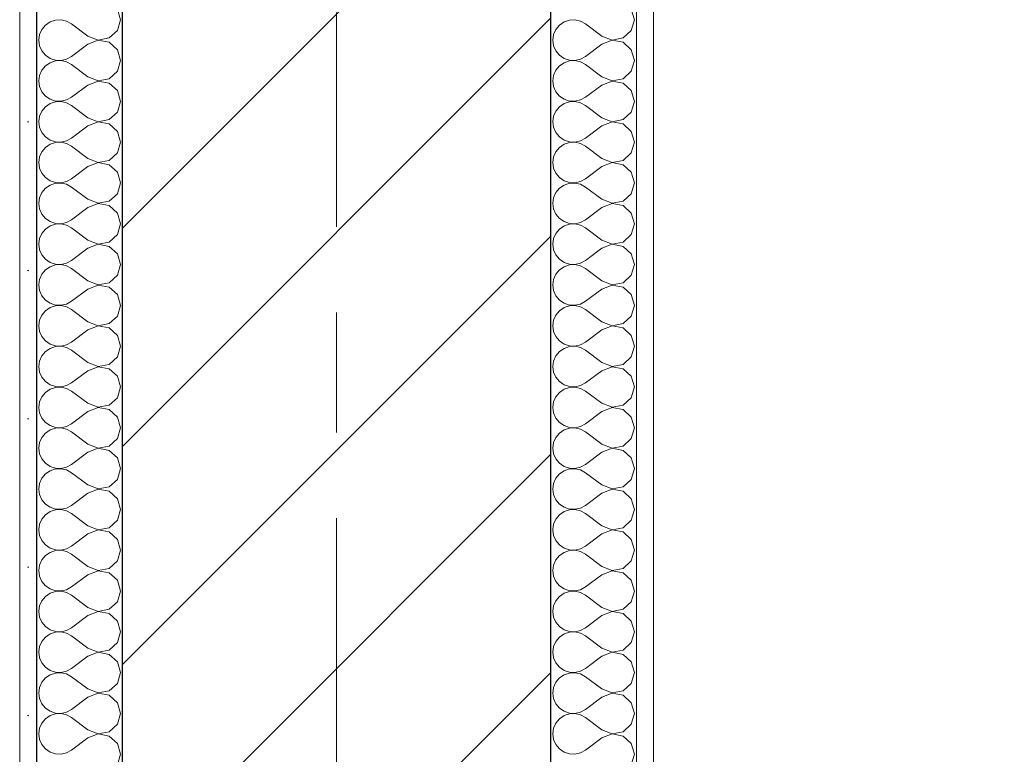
# Model space of a CAD drawing. Header units: millimetres. Extents: x -52968 to 399385, y -141133 to 110561.
# Tile 8 of 146: x 64920 to 65495, y -117845 to -117417. Entities that reach past the tile are written whole.
import ezdxf

# ---------------------------------------------------------------- set-up
doc = ezdxf.new("R2010")
doc.units = ezdxf.units.MM
doc.linetypes.add('SIM-Wegliniec-21.07.2025-Parter$0$Przerywana podwójnie', pattern=[295, 125, -50, 70, -50])
doc.linetypes.add('SIM-Wegliniec-21.07.2025-Parter$0$SIM-Wegliniec-11.03.2025-Parter$0$Przerywana podwójnie', pattern=[295, 125, -50, 70, -50])
doc.layers.add('_xref', color=250, linetype='Continuous')
for name, color, linetype, lineweight in [('SIM-Wegliniec-21.07.2025-Parter$0$Nowe_A-Balkony_Nr_pióra__89', 250, 'Continuous', 0), ('SIM-Wegliniec-21.07.2025-Parter$0$Nowe_A-Osi_Nr_pióra__20', 250, 'Continuous', 0), ('SIM-Wegliniec-21.07.2025-Parter$0$Nowe_A-Ściany-Wewnętrzne', 250, 'Continuous', 0), ('SIM-Wegliniec-21.07.2025-Parter$0$Nowe_A-Ściany-Wewnętrzne_Nr_pióra__174', 250, 'Continuous', 0), ('SIM-Wegliniec-21.07.2025-Parter$0$Nowe_A-Ściany-Wewnętrzne_Nr_pióra__27', 250, 'Continuous', 0), ('SIM-Wegliniec-21.07.2025-Parter$0$Nowe_A-Ściany-Wewnętrzne_Nr_pióra__47', 250, 'Continuous', 0), ('SIM-Wegliniec-21.07.2025-Parter$0$Nowe_SIM-Wegliniec-11.03.2025-Parter$0$Nowe_A-Osi_Nr_pióra__20_Nr_pióra__1', 250, 'Continuous', 0)]:
    doc.layers.add(name, color=color, linetype=linetype, lineweight=lineweight)
pattern_1 = [(0, (0, 0), (0, 86.60254), [0, -50]), (0, (25, 43.3), (0, 86.60254), [0, -50])]

# ---------------------------------------------------------------- blocks, each defined once
blk = doc.blocks.new('SIM-Wegliniec-21.07.2025-Parter')
at = {"layer": 'SIM-Wegliniec-21.07.2025-Parter$0$Nowe_A-Ściany-Wewnętrzne', "linetype": 'Continuous', "lineweight": 0}
h = blk.add_hatch(dxfattribs=at)
h.set_pattern_fill('Tynk', color=256, style=0, pattern_type=2)
h.set_pattern_definition(pattern_1)
h.paths.add_polyline_path([(64930.07, -118877.6), (64930.07, -117377.6), (64920.07, -117377.6), (64920.07, -118877.6)])
h = blk.add_hatch(dxfattribs=at)
h.set_pattern_fill('Bloczki_ceramiczne', color=256, style=0, pattern_type=2)
h.set_pattern_definition([(45, (0, 0), (-63.63961, 63.63961), [])])
h.paths.add_polyline_path([(65230.07, -118877.6), (65230.07, -117377.6), (64980.07, -117377.6), (64980.07, -118877.6)])
at = {"layer": 'SIM-Wegliniec-21.07.2025-Parter$0$Nowe_A-Ściany-Wewnętrzne', "linetype": 'Continuous', "lineweight": 0, "true_color": 0x000000}
h = blk.add_hatch(dxfattribs=at)
h.set_pattern_fill('Tynk', color=18, style=0, pattern_type=2)
h.set_pattern_definition(pattern_1)
h.paths.add_polyline_path([(65290.07, -118877.6), (65290.07, -117377.6), (65280.07, -117377.6), (65280.07, -118877.6)])
at = {"layer": 'SIM-Wegliniec-21.07.2025-Parter$0$Nowe_A-Balkony_Nr_pióra__89', "linetype": 'Continuous', "lineweight": 13, "flags": 128}
blk.add_lwpolyline([(91030.07, -117167.6), (91030.07, -118877.6), (64980.07, -118877.6), (64980.07, -117167.6)], close=True, dxfattribs=at)
at = {"layer": 'SIM-Wegliniec-21.07.2025-Parter$0$Nowe_A-Osi_Nr_pióra__20', "linetype": 'SIM-Wegliniec-21.07.2025-Parter$0$Przerywana podwójnie', "lineweight": 13}
for p, q in [((65105.07, -95582.48), (65105.07, -117792.3)), ((65105.07, -117792.3), (65105.07, -118792.3))]:
    blk.add_line(p, q, dxfattribs=at)
at = {"layer": 'SIM-Wegliniec-21.07.2025-Parter$0$Nowe_A-Ściany-Wewnętrzne_Nr_pióra__174', "linetype": 'Continuous', "lineweight": 5}
for p, q in [((64978.88, -117416.67), (64977.1, -117410.41)), ((65278.88, -117416.67), (65277.1, -117410.41)), ((64977.1, -117422.93), (64978.88, -117416.67)), ((65277.1, -117422.93), (65278.88, -117416.67)), ((64933.04, -117422.31), (64931.72, -117425.32)), ((64935.14, -117419.78), (64933.04, -117422.31)), ((64937.84, -117417.92), (64935.14, -117419.78)), ((64940.96, -117416.87), (64937.84, -117417.92)), ((64944.24, -117416.71), (64940.96, -117416.87)), ((64947.44, -117417.46), (64944.24, -117416.71)), ((64950.31, -117419.05), (64947.44, -117417.46)), ((64959.83, -117426.19), (64950.31, -117419.05)), ((65233.04, -117422.31), (65231.72, -117425.32)), ((65235.14, -117419.78), (65233.04, -117422.31)), ((65237.84, -117417.92), (65235.14, -117419.78)), ((65240.96, -117416.87), (65237.84, -117417.92)), ((65244.24, -117416.71), (65240.96, -117416.87)), ((65247.44, -117417.46), (65244.24, -117416.71)), ((65250.31, -117419.05), (65247.44, -117417.46)), ((65259.83, -117426.19), (65250.31, -117419.05)), ((64931.72, -117425.32), (64931.26, -117428.57)), ((64959.83, -117426.19), (64965.91, -117428.52)), ((64965.91, -117428.52), (64972.3, -117427.31)), ((64972.3, -117427.31), (64977.1, -117422.93)), ((65231.72, -117425.32), (65231.26, -117428.57)), ((65259.83, -117426.19), (65265.91, -117428.52)), ((65265.91, -117428.52), (65272.3, -117427.31)), ((65272.3, -117427.31), (65277.1, -117422.93)), ((64931.26, -117428.57), (64931.72, -117431.82)), ((64931.72, -117431.82), (64933.04, -117434.83)), ((64959.83, -117430.95), (64950.31, -117438.1)), ((64965.91, -117428.62), (64959.83, -117430.95)), ((64972.3, -117429.83), (64965.91, -117428.62)), ((64977.1, -117434.22), (64972.3, -117429.83)), ((65231.26, -117428.57), (65231.72, -117431.82)), ((65231.72, -117431.82), (65233.04, -117434.83)), ((65259.83, -117430.95), (65250.31, -117438.1)), ((65265.91, -117428.62), (65259.83, -117430.95)), ((65272.3, -117429.83), (65265.91, -117428.62)), ((65277.1, -117434.22), (65272.3, -117429.83)), ((64933.04, -117434.83), (64935.14, -117437.36)), ((64935.14, -117437.36), (64937.84, -117439.22)), ((64937.84, -117439.22), (64940.96, -117440.27)), ((64944.24, -117440.43), (64947.44, -117439.68)), ((64947.44, -117439.68), (64950.31, -117438.1)), ((64978.88, -117440.48), (64977.1, -117434.22)), ((65233.04, -117434.83), (65235.14, -117437.36)), ((65235.14, -117437.36), (65237.84, -117439.22)), ((65237.84, -117439.22), (65240.96, -117440.27)), ((65244.24, -117440.43), (65247.44, -117439.68)), ((65247.44, -117439.68), (65250.31, -117438.1)), ((65278.88, -117440.48), (65277.1, -117434.22)), ((64935.14, -117443.59), (64933.04, -117446.12)), ((64937.84, -117441.73), (64935.14, -117443.59)), ((64940.96, -117440.68), (64937.84, -117441.73)), ((64940.96, -117440.27), (64944.24, -117440.43)), ((64944.24, -117440.52), (64940.96, -117440.68)), ((64947.44, -117441.27), (64944.24, -117440.52)), ((64950.31, -117442.86), (64947.44, -117441.27)), ((64959.83, -117450), (64950.31, -117442.86)), ((64977.1, -117446.73), (64978.88, -117440.48)), ((65235.14, -117443.59), (65233.04, -117446.12)), ((65237.84, -117441.73), (65235.14, -117443.59)), ((65240.96, -117440.68), (65237.84, -117441.73)), ((65240.96, -117440.27), (65244.24, -117440.43)), ((65244.24, -117440.52), (65240.96, -117440.68)), ((65247.44, -117441.27), (65244.24, -117440.52)), ((65250.31, -117442.86), (65247.44, -117441.27)), ((65259.83, -117450), (65250.31, -117442.86)), ((65277.1, -117446.73), (65278.88, -117440.48)), ((64931.72, -117449.13), (64931.26, -117452.38)), ((64933.04, -117446.12), (64931.72, -117449.13)), ((64959.83, -117450), (64965.91, -117452.33)), ((64965.91, -117452.33), (64972.3, -117451.12)), ((64972.3, -117451.12), (64977.1, -117446.73)), ((65231.72, -117449.13), (65231.26, -117452.38)), ((65233.04, -117446.12), (65231.72, -117449.13)), ((65259.83, -117450), (65265.91, -117452.33)), ((65265.91, -117452.33), (65272.3, -117451.12)), ((65272.3, -117451.12), (65277.1, -117446.73)), ((64931.26, -117452.38), (64931.72, -117455.63)), ((64931.72, -117455.63), (64933.04, -117458.64)), ((64959.83, -117454.76), (64950.31, -117461.9)), ((64965.91, -117452.43), (64959.83, -117454.76)), ((64972.3, -117453.64), (64965.91, -117452.43)), ((64977.1, -117458.03), (64972.3, -117453.64)), ((65231.26, -117452.38), (65231.72, -117455.63)), ((65231.72, -117455.63), (65233.04, -117458.64)), ((65259.83, -117454.76), (65250.31, -117461.9)), ((65265.91, -117452.43), (65259.83, -117454.76)), ((65272.3, -117453.64), (65265.91, -117452.43)), ((65277.1, -117458.03), (65272.3, -117453.64)), ((64933.04, -117458.64), (64935.14, -117461.17)), ((64935.14, -117461.17), (64937.84, -117463.03)), ((64947.44, -117463.49), (64950.31, -117461.9)), ((64978.88, -117464.29), (64977.1, -117458.03)), ((65233.04, -117458.64), (65235.14, -117461.17)), ((65235.14, -117461.17), (65237.84, -117463.03)), ((65247.44, -117463.49), (65250.31, -117461.9)), ((65278.88, -117464.29), (65277.1, -117458.03)), ((64935.14, -117467.4), (64933.04, -117469.93)), ((64937.84, -117465.54), (64935.14, -117467.4)), ((64937.84, -117463.03), (64940.96, -117464.08)), ((64940.96, -117464.49), (64937.84, -117465.54)), ((64940.96, -117464.08), (64944.24, -117464.24)), ((64944.24, -117464.33), (64940.96, -117464.49)), ((64944.24, -117464.24), (64947.44, -117463.49)), ((64947.44, -117465.08), (64944.24, -117464.33)), ((64950.31, -117466.67), (64947.44, -117465.08)), ((64959.83, -117473.81), (64950.31, -117466.67)), ((64977.1, -117470.54), (64978.88, -117464.29)), ((65235.14, -117467.4), (65233.04, -117469.93)), ((65237.84, -117465.54), (65235.14, -117467.4)), ((65237.84, -117463.03), (65240.96, -117464.08)), ((65240.96, -117464.49), (65237.84, -117465.54)), ((65240.96, -117464.08), (65244.24, -117464.24)), ((65244.24, -117464.33), (65240.96, -117464.49)), ((65244.24, -117464.24), (65247.44, -117463.49)), ((65247.44, -117465.08), (65244.24, -117464.33)), ((65250.31, -117466.67), (65247.44, -117465.08)), ((65259.83, -117473.81), (65250.31, -117466.67)), ((65277.1, -117470.54), (65278.88, -117464.29)), ((64931.72, -117472.94), (64931.26, -117476.19)), ((64933.04, -117469.93), (64931.72, -117472.94)), ((64959.83, -117473.81), (64965.91, -117476.14)), ((64972.3, -117474.93), (64977.1, -117470.54)), ((65231.72, -117472.94), (65231.26, -117476.19)), ((65233.04, -117469.93), (65231.72, -117472.94)), ((65259.83, -117473.81), (65265.91, -117476.14)), ((65272.3, -117474.93), (65277.1, -117470.54)), ((64931.26, -117476.19), (64931.72, -117479.44)), ((64931.72, -117479.44), (64933.04, -117482.45)), ((64959.83, -117478.57), (64950.31, -117485.71)), ((64965.91, -117476.24), (64959.83, -117478.57)), ((64965.91, -117476.14), (64972.3, -117474.93)), ((64972.3, -117477.45), (64965.91, -117476.24)), ((64977.1, -117481.84), (64972.3, -117477.45)), ((65231.26, -117476.19), (65231.72, -117479.44)), ((65231.72, -117479.44), (65233.04, -117482.45)), ((65259.83, -117478.57), (65250.31, -117485.71)), ((65265.91, -117476.24), (65259.83, -117478.57)), ((65265.91, -117476.14), (65272.3, -117474.93)), ((65272.3, -117477.45), (65265.91, -117476.24)), ((65277.1, -117481.84), (65272.3, -117477.45)), ((64933.04, -117482.45), (64935.14, -117484.98)), ((64935.14, -117484.98), (64937.84, -117486.84)), ((64978.88, -117488.1), (64977.1, -117481.84)), ((65233.04, -117482.45), (65235.14, -117484.98)), ((65235.14, -117484.98), (65237.84, -117486.84)), ((65278.88, -117488.1), (65277.1, -117481.84)), ((64935.14, -117491.21), (64933.04, -117493.74)), ((64937.84, -117489.35), (64935.14, -117491.21)), ((64937.84, -117486.84), (64940.96, -117487.89)), ((64940.96, -117488.3), (64937.84, -117489.35)), ((64940.96, -117487.89), (64944.24, -117488.05)), ((64944.24, -117488.14), (64940.96, -117488.3)), ((64944.24, -117488.05), (64947.44, -117487.3)), ((64947.44, -117488.89), (64944.24, -117488.14)), ((64947.44, -117487.3), (64950.31, -117485.71)), ((64950.31, -117490.48), (64947.44, -117488.89)), ((64959.83, -117497.62), (64950.31, -117490.48)), ((64977.1, -117494.35), (64978.88, -117488.1)), ((65235.14, -117491.21), (65233.04, -117493.74)), ((65237.84, -117489.35), (65235.14, -117491.21)), ((65237.84, -117486.84), (65240.96, -117487.89)), ((65240.96, -117488.3), (65237.84, -117489.35)), ((65240.96, -117487.89), (65244.24, -117488.05)), ((65244.24, -117488.14), (65240.96, -117488.3)), ((65244.24, -117488.05), (65247.44, -117487.3)), ((65247.44, -117488.89), (65244.24, -117488.14)), ((65247.44, -117487.3), (65250.31, -117485.71)), ((65250.31, -117490.48), (65247.44, -117488.89)), ((65259.83, -117497.62), (65250.31, -117490.48)), ((65277.1, -117494.35), (65278.88, -117488.1)), ((64931.72, -117496.75), (64931.26, -117500)), ((64933.04, -117493.74), (64931.72, -117496.75)), ((64972.3, -117498.74), (64977.1, -117494.35)), ((65231.72, -117496.75), (65231.26, -117500)), ((65233.04, -117493.74), (65231.72, -117496.75)), ((65272.3, -117498.74), (65277.1, -117494.35)), ((64931.26, -117500), (64931.72, -117503.25)), ((64959.83, -117502.38), (64950.31, -117509.52)), ((64959.83, -117497.62), (64965.91, -117499.95)), ((64965.91, -117500.05), (64959.83, -117502.38)), ((64965.91, -117499.95), (64972.3, -117498.74)), ((64972.3, -117501.26), (64965.91, -117500.05)), ((64977.1, -117505.65), (64972.3, -117501.26)), ((65231.26, -117500), (65231.72, -117503.25)), ((65259.83, -117502.38), (65250.31, -117509.52)), ((65259.83, -117497.62), (65265.91, -117499.95)), ((65265.91, -117500.05), (65259.83, -117502.38)), ((65265.91, -117499.95), (65272.3, -117498.74)), ((65272.3, -117501.26), (65265.91, -117500.05)), ((65277.1, -117505.65), (65272.3, -117501.26)), ((64931.72, -117503.25), (64933.04, -117506.26)), ((64933.04, -117506.26), (64935.14, -117508.79)), ((64978.88, -117511.9), (64977.1, -117505.65)), ((65231.72, -117503.25), (65233.04, -117506.26)), ((65233.04, -117506.26), (65235.14, -117508.79)), ((65278.88, -117511.9), (65277.1, -117505.65)), ((64935.14, -117508.79), (64937.84, -117510.65)), ((64937.84, -117513.16), (64935.14, -117515.02)), ((64937.84, -117510.65), (64940.96, -117511.7)), ((64940.96, -117512.11), (64937.84, -117513.16)), ((64940.96, -117511.7), (64944.24, -117511.86)), ((64944.24, -117511.95), (64940.96, -117512.11)), ((64944.24, -117511.86), (64947.44, -117511.11)), ((64947.44, -117512.7), (64944.24, -117511.95)), ((64947.44, -117511.11), (64950.31, -117509.52)), ((64950.31, -117514.29), (64947.44, -117512.7)), ((64959.83, -117521.43), (64950.31, -117514.29)), ((64977.1, -117518.16), (64978.88, -117511.9)), ((65235.14, -117508.79), (65237.84, -117510.65)), ((65237.84, -117513.16), (65235.14, -117515.02)), ((65237.84, -117510.65), (65240.96, -117511.7)), ((65240.96, -117512.11), (65237.84, -117513.16)), ((65240.96, -117511.7), (65244.24, -117511.86)), ((65244.24, -117511.95), (65240.96, -117512.11)), ((65244.24, -117511.86), (65247.44, -117511.11)), ((65247.44, -117512.7), (65244.24, -117511.95)), ((65247.44, -117511.11), (65250.31, -117509.52)), ((65250.31, -117514.29), (65247.44, -117512.7)), ((65259.83, -117521.43), (65250.31, -117514.29)), ((65277.1, -117518.16), (65278.88, -117511.9)), ((64933.04, -117517.55), (64931.72, -117520.56)), ((64935.14, -117515.02), (64933.04, -117517.55)), ((64972.3, -117522.55), (64977.1, -117518.16)), ((65233.04, -117517.55), (65231.72, -117520.56)), ((65235.14, -117515.02), (65233.04, -117517.55)), ((65272.3, -117522.55), (65277.1, -117518.16)), ((64931.72, -117520.56), (64931.26, -117523.81)), ((64931.26, -117523.81), (64931.72, -117527.06)), ((64959.83, -117521.43), (64965.91, -117523.76)), ((64965.91, -117523.86), (64959.83, -117526.19)), ((64965.91, -117523.76), (64972.3, -117522.55)), ((64972.3, -117525.07), (64965.91, -117523.86)), ((64977.1, -117529.46), (64972.3, -117525.07)), ((65231.72, -117520.56), (65231.26, -117523.81)), ((65231.26, -117523.81), (65231.72, -117527.06)), ((65259.83, -117521.43), (65265.91, -117523.76)), ((65265.91, -117523.86), (65259.83, -117526.19)), ((65265.91, -117523.76), (65272.3, -117522.55)), ((65272.3, -117525.07), (65265.91, -117523.86)), ((65277.1, -117529.46), (65272.3, -117525.07)), ((64931.72, -117527.06), (64933.04, -117530.07)), ((64933.04, -117530.07), (64935.14, -117532.6)), ((64959.83, -117526.19), (64950.31, -117533.33)), ((64978.88, -117535.71), (64977.1, -117529.46)), ((65231.72, -117527.06), (65233.04, -117530.07)), ((65233.04, -117530.07), (65235.14, -117532.6)), ((65259.83, -117526.19), (65250.31, -117533.33)), ((65278.88, -117535.71), (65277.1, -117529.46)), ((64935.14, -117532.6), (64937.84, -117534.46)), ((64937.84, -117536.97), (64935.14, -117538.83)), ((64937.84, -117534.46), (64940.96, -117535.51)), ((64940.96, -117535.92), (64937.84, -117536.97)), ((64940.96, -117535.51), (64944.24, -117535.67)), ((64944.24, -117535.76), (64940.96, -117535.92)), ((64944.24, -117535.67), (64947.44, -117534.92)), ((64947.44, -117536.51), (64944.24, -117535.76)), ((64947.44, -117534.92), (64950.31, -117533.33)), ((64950.31, -117538.1), (64947.44, -117536.51)), ((64977.1, -117541.97), (64978.88, -117535.71)), ((65235.14, -117532.6), (65237.84, -117534.46)), ((65237.84, -117536.97), (65235.14, -117538.83)), ((65237.84, -117534.46), (65240.96, -117535.51)), ((65240.96, -117535.92), (65237.84, -117536.97)), ((65240.96, -117535.51), (65244.24, -117535.67)), ((65244.24, -117535.76), (65240.96, -117535.92)), ((65244.24, -117535.67), (65247.44, -117534.92)), ((65247.44, -117536.51), (65244.24, -117535.76)), ((65247.44, -117534.92), (65250.31, -117533.33)), ((65250.31, -117538.1), (65247.44, -117536.51)), ((65277.1, -117541.97), (65278.88, -117535.71)), ((64933.04, -117541.36), (64931.72, -117544.37)), ((64935.14, -117538.83), (64933.04, -117541.36)), ((64959.83, -117545.24), (64950.31, -117538.1)), ((64972.3, -117546.36), (64977.1, -117541.97)), ((65233.04, -117541.36), (65231.72, -117544.37)), ((65235.14, -117538.83), (65233.04, -117541.36)), ((65259.83, -117545.24), (65250.31, -117538.1)), ((65272.3, -117546.36), (65277.1, -117541.97)), ((64931.72, -117544.37), (64931.26, -117547.62)), ((64931.26, -117547.62), (64931.72, -117550.87)), ((64959.83, -117545.24), (64965.91, -117547.57)), ((64965.91, -117547.67), (64959.83, -117550)), ((64965.91, -117547.57), (64972.3, -117546.36)), ((64972.3, -117548.88), (64965.91, -117547.67)), ((64977.1, -117553.27), (64972.3, -117548.88)), ((65231.72, -117544.37), (65231.26, -117547.62)), ((65231.26, -117547.62), (65231.72, -117550.87)), ((65259.83, -117545.24), (65265.91, -117547.57)), ((65265.91, -117547.67), (65259.83, -117550)), ((65265.91, -117547.57), (65272.3, -117546.36)), ((65272.3, -117548.88), (65265.91, -117547.67)), ((65277.1, -117553.27), (65272.3, -117548.88)), ((64931.72, -117550.87), (64933.04, -117553.88)), ((64933.04, -117553.88), (64935.14, -117556.41)), ((64959.83, -117550), (64950.31, -117557.14)), ((64978.88, -117559.52), (64977.1, -117553.27)), ((65231.72, -117550.87), (65233.04, -117553.88)), ((65233.04, -117553.88), (65235.14, -117556.41)), ((65259.83, -117550), (65250.31, -117557.14)), ((65278.88, -117559.52), (65277.1, -117553.27)), ((64935.14, -117556.41), (64937.84, -117558.27)), ((64937.84, -117558.27), (64940.96, -117559.32)), ((64940.96, -117559.73), (64937.84, -117560.78)), ((64940.96, -117559.32), (64944.24, -117559.48)), ((64944.24, -117559.57), (64940.96, -117559.73)), ((64944.24, -117559.48), (64947.44, -117558.73)), ((64947.44, -117560.32), (64944.24, -117559.57)), ((64947.44, -117558.73), (64950.31, -117557.14)), ((64950.31, -117561.9), (64947.44, -117560.32)), ((64977.1, -117565.78), (64978.88, -117559.52)), ((65235.14, -117556.41), (65237.84, -117558.27)), ((65237.84, -117558.27), (65240.96, -117559.32)), ((65240.96, -117559.73), (65237.84, -117560.78)), ((65240.96, -117559.32), (65244.24, -117559.48)), ((65244.24, -117559.57), (65240.96, -117559.73)), ((65244.24, -117559.48), (65247.44, -117558.73)), ((65247.44, -117560.32), (65244.24, -117559.57)), ((65247.44, -117558.73), (65250.31, -117557.14)), ((65250.31, -117561.9), (65247.44, -117560.32)), ((65277.1, -117565.78), (65278.88, -117559.52)), ((64933.04, -117565.17), (64931.72, -117568.18)), ((64935.14, -117562.64), (64933.04, -117565.17)), ((64937.84, -117560.78), (64935.14, -117562.64)), ((64959.83, -117569.05), (64950.31, -117561.9)), ((64972.3, -117570.17), (64977.1, -117565.78)), ((65233.04, -117565.17), (65231.72, -117568.18)), ((65235.14, -117562.64), (65233.04, -117565.17)), ((65237.84, -117560.78), (65235.14, -117562.64)), ((65259.83, -117569.05), (65250.31, -117561.9)), ((65272.3, -117570.17), (65277.1, -117565.78)), ((64931.72, -117568.18), (64931.26, -117571.43)), ((64931.26, -117571.43), (64931.72, -117574.68)), ((64959.83, -117569.05), (64965.91, -117571.38)), ((64965.91, -117571.48), (64959.83, -117573.81)), ((64965.91, -117571.38), (64972.3, -117570.17)), ((64972.3, -117572.69), (64965.91, -117571.48)), ((65231.72, -117568.18), (65231.26, -117571.43)), ((65231.26, -117571.43), (65231.72, -117574.68)), ((65259.83, -117569.05), (65265.91, -117571.38)), ((65265.91, -117571.48), (65259.83, -117573.81)), ((65265.91, -117571.38), (65272.3, -117570.17)), ((65272.3, -117572.69), (65265.91, -117571.48)), ((64931.72, -117574.68), (64933.04, -117577.69)), ((64959.83, -117573.81), (64950.31, -117580.95)), ((64977.1, -117577.07), (64972.3, -117572.69)), ((64978.88, -117583.33), (64977.1, -117577.07)), ((65231.72, -117574.68), (65233.04, -117577.69)), ((65259.83, -117573.81), (65250.31, -117580.95)), ((65277.1, -117577.07), (65272.3, -117572.69)), ((65278.88, -117583.33), (65277.1, -117577.07)), ((64933.04, -117577.69), (64935.14, -117580.22)), ((64935.14, -117580.22), (64937.84, -117582.08)), ((64937.84, -117582.08), (64940.96, -117583.13)), ((64940.96, -117583.13), (64944.24, -117583.29)), ((64944.24, -117583.38), (64940.96, -117583.54)), ((64944.24, -117583.29), (64947.44, -117582.54)), ((64947.44, -117584.12), (64944.24, -117583.38)), ((64947.44, -117582.54), (64950.31, -117580.95)), ((64977.1, -117589.59), (64978.88, -117583.33)), ((65233.04, -117577.69), (65235.14, -117580.22)), ((65235.14, -117580.22), (65237.84, -117582.08)), ((65237.84, -117582.08), (65240.96, -117583.13)), ((65240.96, -117583.13), (65244.24, -117583.29)), ((65244.24, -117583.38), (65240.96, -117583.54)), ((65244.24, -117583.29), (65247.44, -117582.54)), ((65247.44, -117584.12), (65244.24, -117583.38)), ((65247.44, -117582.54), (65250.31, -117580.95)), ((65277.1, -117589.59), (65278.88, -117583.33)), ((64933.04, -117588.98), (64931.72, -117591.98)), ((64935.14, -117586.45), (64933.04, -117588.98)), ((64937.84, -117584.59), (64935.14, -117586.45)), ((64940.96, -117583.54), (64937.84, -117584.59)), ((64950.31, -117585.71), (64947.44, -117584.12)), ((64959.83, -117592.86), (64950.31, -117585.71)), ((65233.04, -117588.98), (65231.72, -117591.98)), ((65235.14, -117586.45), (65233.04, -117588.98)), ((65237.84, -117584.59), (65235.14, -117586.45)), ((65240.96, -117583.54), (65237.84, -117584.59)), ((65250.31, -117585.71), (65247.44, -117584.12)), ((65259.83, -117592.86), (65250.31, -117585.71)), ((64931.72, -117591.98), (64931.26, -117595.24)), ((64959.83, -117592.86), (64965.91, -117595.19)), ((64965.91, -117595.19), (64972.3, -117593.98)), ((64972.3, -117593.98), (64977.1, -117589.59)), ((65231.72, -117591.98), (65231.26, -117595.24)), ((65259.83, -117592.86), (65265.91, -117595.19)), ((65265.91, -117595.19), (65272.3, -117593.98)), ((65272.3, -117593.98), (65277.1, -117589.59)), ((64931.26, -117595.24), (64931.72, -117598.49)), ((64931.72, -117598.49), (64933.04, -117601.5)), ((64959.83, -117597.62), (64950.31, -117604.76)), ((64965.91, -117595.29), (64959.83, -117597.62)), ((64972.3, -117596.49), (64965.91, -117595.29)), ((64977.1, -117600.88), (64972.3, -117596.49)), ((65231.26, -117595.24), (65231.72, -117598.49)), ((65231.72, -117598.49), (65233.04, -117601.5)), ((65259.83, -117597.62), (65250.31, -117604.76)), ((65265.91, -117595.29), (65259.83, -117597.62)), ((65272.3, -117596.49), (65265.91, -117595.29)), ((65277.1, -117600.88), (65272.3, -117596.49)), ((64933.04, -117601.5), (64935.14, -117604.03)), ((64935.14, -117604.03), (64937.84, -117605.89)), ((64937.84, -117605.89), (64940.96, -117606.94)), ((64944.24, -117607.09), (64947.44, -117606.35)), ((64947.44, -117606.35), (64950.31, -117604.76)), ((64978.88, -117607.14), (64977.1, -117600.88)), ((65233.04, -117601.5), (65235.14, -117604.03)), ((65235.14, -117604.03), (65237.84, -117605.89)), ((65237.84, -117605.89), (65240.96, -117606.94)), ((65244.24, -117607.09), (65247.44, -117606.35)), ((65247.44, -117606.35), (65250.31, -117604.76)), ((65278.88, -117607.14), (65277.1, -117600.88)), ((64935.14, -117610.26), (64933.04, -117612.79)), ((64937.84, -117608.4), (64935.14, -117610.26)), ((64940.96, -117607.35), (64937.84, -117608.4)), ((64940.96, -117606.94), (64944.24, -117607.09)), ((64944.24, -117607.19), (64940.96, -117607.35)), ((64947.44, -117607.93), (64944.24, -117607.19)), ((64950.31, -117609.52), (64947.44, -117607.93)), ((64959.83, -117616.67), (64950.31, -117609.52)), ((64977.1, -117613.4), (64978.88, -117607.14)), ((65235.14, -117610.26), (65233.04, -117612.79)), ((65237.84, -117608.4), (65235.14, -117610.26)), ((65240.96, -117607.35), (65237.84, -117608.4)), ((65240.96, -117606.94), (65244.24, -117607.09)), ((65244.24, -117607.19), (65240.96, -117607.35)), ((65247.44, -117607.93), (65244.24, -117607.19)), ((65250.31, -117609.52), (65247.44, -117607.93)), ((65259.83, -117616.67), (65250.31, -117609.52)), ((65277.1, -117613.4), (65278.88, -117607.14)), ((64931.72, -117615.79), (64931.26, -117619.05)), ((64933.04, -117612.79), (64931.72, -117615.79)), ((64959.83, -117616.67), (64965.91, -117619)), ((64965.91, -117619), (64972.3, -117617.79)), ((64972.3, -117617.79), (64977.1, -117613.4)), ((65231.72, -117615.79), (65231.26, -117619.05)), ((65233.04, -117612.79), (65231.72, -117615.79)), ((65259.83, -117616.67), (65265.91, -117619)), ((65265.91, -117619), (65272.3, -117617.79)), ((65272.3, -117617.79), (65277.1, -117613.4)), ((64931.26, -117619.05), (64931.72, -117622.3)), ((64931.72, -117622.3), (64933.04, -117625.31)), ((64959.83, -117621.43), (64950.31, -117628.57)), ((64965.91, -117619.1), (64959.83, -117621.43)), ((64972.3, -117620.3), (64965.91, -117619.1)), ((64977.1, -117624.69), (64972.3, -117620.3)), ((65231.26, -117619.05), (65231.72, -117622.3)), ((65231.72, -117622.3), (65233.04, -117625.31)), ((65259.83, -117621.43), (65250.31, -117628.57)), ((65265.91, -117619.1), (65259.83, -117621.43)), ((65272.3, -117620.3), (65265.91, -117619.1)), ((65277.1, -117624.69), (65272.3, -117620.3)), ((64933.04, -117625.31), (64935.14, -117627.84)), ((64935.14, -117627.84), (64937.84, -117629.7)), ((64947.44, -117630.16), (64950.31, -117628.57)), ((64978.88, -117630.95), (64977.1, -117624.69)), ((65233.04, -117625.31), (65235.14, -117627.84)), ((65235.14, -117627.84), (65237.84, -117629.7)), ((65247.44, -117630.16), (65250.31, -117628.57)), ((65278.88, -117630.95), (65277.1, -117624.69)), ((64935.14, -117634.07), (64933.04, -117636.6)), ((64937.84, -117632.21), (64935.14, -117634.07)), ((64937.84, -117629.7), (64940.96, -117630.75)), ((64940.96, -117631.16), (64937.84, -117632.21)), ((64940.96, -117630.75), (64944.24, -117630.9)), ((64944.24, -117631), (64940.96, -117631.16)), ((64944.24, -117630.9), (64947.44, -117630.16)), ((64947.44, -117631.74), (64944.24, -117631)), ((64950.31, -117633.33), (64947.44, -117631.74)), ((64959.83, -117640.48), (64950.31, -117633.33)), ((64977.1, -117637.21), (64978.88, -117630.95)), ((65235.14, -117634.07), (65233.04, -117636.6)), ((65237.84, -117632.21), (65235.14, -117634.07)), ((65237.84, -117629.7), (65240.96, -117630.75)), ((65240.96, -117631.16), (65237.84, -117632.21)), ((65240.96, -117630.75), (65244.24, -117630.9)), ((65244.24, -117631), (65240.96, -117631.16)), ((65244.24, -117630.9), (65247.44, -117630.16)), ((65247.44, -117631.74), (65244.24, -117631)), ((65250.31, -117633.33), (65247.44, -117631.74)), ((65259.83, -117640.48), (65250.31, -117633.33)), ((65277.1, -117637.21), (65278.88, -117630.95)), ((64931.72, -117639.6), (64931.26, -117642.86)), ((64933.04, -117636.6), (64931.72, -117639.6)), ((64959.83, -117640.48), (64965.91, -117642.81)), ((64972.3, -117641.6), (64977.1, -117637.21)), ((65231.72, -117639.6), (65231.26, -117642.86)), ((65233.04, -117636.6), (65231.72, -117639.6)), ((65259.83, -117640.48), (65265.91, -117642.81)), ((65272.3, -117641.6), (65277.1, -117637.21)), ((64931.26, -117642.86), (64931.72, -117646.11)), ((64931.72, -117646.11), (64933.04, -117649.12)), ((64959.83, -117645.24), (64950.31, -117652.38)), ((64965.91, -117642.91), (64959.83, -117645.24)), ((64965.91, -117642.81), (64972.3, -117641.6)), ((64972.3, -117644.11), (64965.91, -117642.91)), ((64977.1, -117648.5), (64972.3, -117644.11)), ((65231.26, -117642.86), (65231.72, -117646.11)), ((65231.72, -117646.11), (65233.04, -117649.12)), ((65259.83, -117645.24), (65250.31, -117652.38)), ((65265.91, -117642.91), (65259.83, -117645.24)), ((65265.91, -117642.81), (65272.3, -117641.6)), ((65272.3, -117644.11), (65265.91, -117642.91)), ((65277.1, -117648.5), (65272.3, -117644.11)), ((64933.04, -117649.12), (64935.14, -117651.64)), ((64935.14, -117651.64), (64937.84, -117653.51)), ((64978.88, -117654.76), (64977.1, -117648.5)), ((65233.04, -117649.12), (65235.14, -117651.64)), ((65235.14, -117651.64), (65237.84, -117653.51)), ((65278.88, -117654.76), (65277.1, -117648.5)), ((64935.14, -117657.88), (64933.04, -117660.41)), ((64937.84, -117656.02), (64935.14, -117657.88)), ((64937.84, -117653.51), (64940.96, -117654.55)), ((64940.96, -117654.97), (64937.84, -117656.02)), ((64940.96, -117654.55), (64944.24, -117654.71)), ((64944.24, -117654.81), (64940.96, -117654.97)), ((64944.24, -117654.71), (64947.44, -117653.97)), ((64947.44, -117655.55), (64944.24, -117654.81)), ((64947.44, -117653.97), (64950.31, -117652.38)), ((64950.31, -117657.14), (64947.44, -117655.55)), ((64959.83, -117664.29), (64950.31, -117657.14)), ((64977.1, -117661.02), (64978.88, -117654.76)), ((65235.14, -117657.88), (65233.04, -117660.41)), ((65237.84, -117656.02), (65235.14, -117657.88)), ((65237.84, -117653.51), (65240.96, -117654.55)), ((65240.96, -117654.97), (65237.84, -117656.02)), ((65240.96, -117654.55), (65244.24, -117654.71)), ((65244.24, -117654.81), (65240.96, -117654.97)), ((65244.24, -117654.71), (65247.44, -117653.97)), ((65247.44, -117655.55), (65244.24, -117654.81)), ((65247.44, -117653.97), (65250.31, -117652.38)), ((65250.31, -117657.14), (65247.44, -117655.55)), ((65259.83, -117664.29), (65250.31, -117657.14)), ((65277.1, -117661.02), (65278.88, -117654.76)), ((64931.72, -117663.41), (64931.26, -117666.67)), ((64933.04, -117660.41), (64931.72, -117663.41)), ((64972.3, -117665.41), (64977.1, -117661.02)), ((65231.72, -117663.41), (65231.26, -117666.67)), ((65233.04, -117660.41), (65231.72, -117663.41)), ((65272.3, -117665.41), (65277.1, -117661.02)), ((64931.26, -117666.67), (64931.72, -117669.92)), ((64959.83, -117669.05), (64950.31, -117676.19)), ((64959.83, -117664.29), (64965.91, -117666.62)), ((64965.91, -117666.71), (64959.83, -117669.05)), ((64965.91, -117666.62), (64972.3, -117665.41)), ((64972.3, -117667.92), (64965.91, -117666.71)), ((64977.1, -117672.31), (64972.3, -117667.92)), ((65231.26, -117666.67), (65231.72, -117669.92)), ((65259.83, -117669.05), (65250.31, -117676.19)), ((65259.83, -117664.29), (65265.91, -117666.62)), ((65265.91, -117666.71), (65259.83, -117669.05)), ((65265.91, -117666.62), (65272.3, -117665.41)), ((65272.3, -117667.92), (65265.91, -117666.71)), ((65277.1, -117672.31), (65272.3, -117667.92)), ((64931.72, -117669.92), (64933.04, -117672.93)), ((64933.04, -117672.93), (64935.14, -117675.45)), ((64978.88, -117678.57), (64977.1, -117672.31)), ((65231.72, -117669.92), (65233.04, -117672.93)), ((65233.04, -117672.93), (65235.14, -117675.45)), ((65278.88, -117678.57), (65277.1, -117672.31)), ((64935.14, -117675.45), (64937.84, -117677.31)), ((64937.84, -117679.83), (64935.14, -117681.69)), ((64937.84, -117677.31), (64940.96, -117678.36)), ((64940.96, -117678.78), (64937.84, -117679.83)), ((64940.96, -117678.36), (64944.24, -117678.52)), ((64944.24, -117678.62), (64940.96, -117678.78)), ((64944.24, -117678.52), (64947.44, -117677.78)), ((64947.44, -117679.36), (64944.24, -117678.62)), ((64947.44, -117677.78), (64950.31, -117676.19)), ((64950.31, -117680.95), (64947.44, -117679.36)), ((64959.83, -117688.1), (64950.31, -117680.95)), ((64977.1, -117684.83), (64978.88, -117678.57)), ((65235.14, -117675.45), (65237.84, -117677.31)), ((65237.84, -117679.83), (65235.14, -117681.69)), ((65237.84, -117677.31), (65240.96, -117678.36)), ((65240.96, -117678.78), (65237.84, -117679.83)), ((65240.96, -117678.36), (65244.24, -117678.52)), ((65244.24, -117678.62), (65240.96, -117678.78)), ((65244.24, -117678.52), (65247.44, -117677.78)), ((65247.44, -117679.36), (65244.24, -117678.62)), ((65247.44, -117677.78), (65250.31, -117676.19)), ((65250.31, -117680.95), (65247.44, -117679.36)), ((65259.83, -117688.1), (65250.31, -117680.95)), ((65277.1, -117684.83), (65278.88, -117678.57)), ((64933.04, -117684.22), (64931.72, -117687.22)), ((64935.14, -117681.69), (64933.04, -117684.22)), ((64972.3, -117689.22), (64977.1, -117684.83)), ((65233.04, -117684.22), (65231.72, -117687.22)), ((65235.14, -117681.69), (65233.04, -117684.22)), ((65272.3, -117689.22), (65277.1, -117684.83)), ((64931.72, -117687.22), (64931.26, -117690.48)), ((64931.26, -117690.48), (64931.72, -117693.73)), ((64959.83, -117688.1), (64965.91, -117690.43)), ((64965.91, -117690.52), (64959.83, -117692.86)), ((64965.91, -117690.43), (64972.3, -117689.22)), ((64972.3, -117691.73), (64965.91, -117690.52)), ((64977.1, -117696.12), (64972.3, -117691.73)), ((65231.72, -117687.22), (65231.26, -117690.48)), ((65231.26, -117690.48), (65231.72, -117693.73)), ((65259.83, -117688.1), (65265.91, -117690.43)), ((65265.91, -117690.52), (65259.83, -117692.86)), ((65265.91, -117690.43), (65272.3, -117689.22)), ((65272.3, -117691.73), (65265.91, -117690.52)), ((65277.1, -117696.12), (65272.3, -117691.73)), ((64931.72, -117693.73), (64933.04, -117696.73)), ((64933.04, -117696.73), (64935.14, -117699.26)), ((64959.83, -117692.86), (64950.31, -117700)), ((64978.88, -117702.38), (64977.1, -117696.12)), ((65231.72, -117693.73), (65233.04, -117696.73)), ((65233.04, -117696.73), (65235.14, -117699.26)), ((65259.83, -117692.86), (65250.31, -117700)), ((65278.88, -117702.38), (65277.1, -117696.12)), ((64935.14, -117699.26), (64937.84, -117701.12)), ((64937.84, -117703.64), (64935.14, -117705.5)), ((64937.84, -117701.12), (64940.96, -117702.17)), ((64940.96, -117702.59), (64937.84, -117703.64)), ((64940.96, -117702.17), (64944.24, -117702.33)), ((64944.24, -117702.43), (64940.96, -117702.59)), ((64944.24, -117702.33), (64947.44, -117701.59)), ((64947.44, -117703.17), (64944.24, -117702.43)), ((64947.44, -117701.59), (64950.31, -117700)), ((64950.31, -117704.76), (64947.44, -117703.17)), ((64977.1, -117708.64), (64978.88, -117702.38)), ((65235.14, -117699.26), (65237.84, -117701.12)), ((65237.84, -117703.64), (65235.14, -117705.5)), ((65237.84, -117701.12), (65240.96, -117702.17)), ((65240.96, -117702.59), (65237.84, -117703.64)), ((65240.96, -117702.17), (65244.24, -117702.33)), ((65244.24, -117702.43), (65240.96, -117702.59)), ((65244.24, -117702.33), (65247.44, -117701.59)), ((65247.44, -117703.17), (65244.24, -117702.43)), ((65247.44, -117701.59), (65250.31, -117700)), ((65250.31, -117704.76), (65247.44, -117703.17)), ((65277.1, -117708.64), (65278.88, -117702.38)), ((64933.04, -117708.03), (64931.72, -117711.03)), ((64935.14, -117705.5), (64933.04, -117708.03)), ((64959.83, -117711.9), (64950.31, -117704.76)), ((64972.3, -117713.03), (64977.1, -117708.64)), ((65233.04, -117708.03), (65231.72, -117711.03)), ((65235.14, -117705.5), (65233.04, -117708.03)), ((65259.83, -117711.9), (65250.31, -117704.76)), ((65272.3, -117713.03), (65277.1, -117708.64)), ((64931.72, -117711.03), (64931.26, -117714.29)), ((64931.26, -117714.29), (64931.72, -117717.54)), ((64959.83, -117711.9), (64965.91, -117714.24)), ((64965.91, -117714.33), (64959.83, -117716.67)), ((64965.91, -117714.24), (64972.3, -117713.03)), ((64972.3, -117715.54), (64965.91, -117714.33)), ((64977.1, -117719.93), (64972.3, -117715.54)), ((65231.72, -117711.03), (65231.26, -117714.29)), ((65231.26, -117714.29), (65231.72, -117717.54)), ((65259.83, -117711.9), (65265.91, -117714.24)), ((65265.91, -117714.33), (65259.83, -117716.67)), ((65265.91, -117714.24), (65272.3, -117713.03)), ((65272.3, -117715.54), (65265.91, -117714.33)), ((65277.1, -117719.93), (65272.3, -117715.54)), ((64931.72, -117717.54), (64933.04, -117720.54)), ((64933.04, -117720.54), (64935.14, -117723.07)), ((64959.83, -117716.67), (64950.31, -117723.81)), ((64978.88, -117726.19), (64977.1, -117719.93)), ((65231.72, -117717.54), (65233.04, -117720.54)), ((65233.04, -117720.54), (65235.14, -117723.07)), ((65259.83, -117716.67), (65250.31, -117723.81)), ((65278.88, -117726.19), (65277.1, -117719.93)), ((64935.14, -117723.07), (64937.84, -117724.93)), ((64937.84, -117724.93), (64940.96, -117725.98)), ((64940.96, -117726.4), (64937.84, -117727.45)), ((64940.96, -117725.98), (64944.24, -117726.14)), ((64944.24, -117726.24), (64940.96, -117726.4)), ((64944.24, -117726.14), (64947.44, -117725.4)), ((64947.44, -117726.98), (64944.24, -117726.24)), ((64947.44, -117725.4), (64950.31, -117723.81)), ((64950.31, -117728.57), (64947.44, -117726.98)), ((64977.1, -117732.45), (64978.88, -117726.19)), ((65235.14, -117723.07), (65237.84, -117724.93)), ((65237.84, -117724.93), (65240.96, -117725.98)), ((65240.96, -117726.4), (65237.84, -117727.45)), ((65240.96, -117725.98), (65244.24, -117726.14)), ((65244.24, -117726.24), (65240.96, -117726.4)), ((65244.24, -117726.14), (65247.44, -117725.4)), ((65247.44, -117726.98), (65244.24, -117726.24)), ((65247.44, -117725.4), (65250.31, -117723.81)), ((65250.31, -117728.57), (65247.44, -117726.98)), ((65277.1, -117732.45), (65278.88, -117726.19)), ((64933.04, -117731.84), (64931.72, -117734.84)), ((64935.14, -117729.31), (64933.04, -117731.84)), ((64937.84, -117727.45), (64935.14, -117729.31)), ((64959.83, -117735.71), (64950.31, -117728.57)), ((64972.3, -117736.84), (64977.1, -117732.45)), ((65233.04, -117731.84), (65231.72, -117734.84)), ((65235.14, -117729.31), (65233.04, -117731.84)), ((65237.84, -117727.45), (65235.14, -117729.31)), ((65259.83, -117735.71), (65250.31, -117728.57)), ((65272.3, -117736.84), (65277.1, -117732.45)), ((64931.72, -117734.84), (64931.26, -117738.1)), ((64931.26, -117738.1), (64931.72, -117741.35)), ((64959.83, -117735.71), (64965.91, -117738.05)), ((64965.91, -117738.14), (64959.83, -117740.48)), ((64965.91, -117738.05), (64972.3, -117736.84)), ((64972.3, -117739.35), (64965.91, -117738.14)), ((65231.72, -117734.84), (65231.26, -117738.1)), ((65231.26, -117738.1), (65231.72, -117741.35)), ((65259.83, -117735.71), (65265.91, -117738.05)), ((65265.91, -117738.14), (65259.83, -117740.48)), ((65265.91, -117738.05), (65272.3, -117736.84)), ((65272.3, -117739.35), (65265.91, -117738.14)), ((64931.72, -117741.35), (64933.04, -117744.35)), ((64959.83, -117740.48), (64950.31, -117747.62)), ((64977.1, -117743.74), (64972.3, -117739.35)), ((64978.88, -117750), (64977.1, -117743.74)), ((65231.72, -117741.35), (65233.04, -117744.35)), ((65259.83, -117740.48), (65250.31, -117747.62)), ((65277.1, -117743.74), (65272.3, -117739.35)), ((65278.88, -117750), (65277.1, -117743.74)), ((64933.04, -117744.35), (64935.14, -117746.88)), ((64935.14, -117746.88), (64937.84, -117748.74)), ((64937.84, -117748.74), (64940.96, -117749.79)), ((64940.96, -117749.79), (64944.24, -117749.95)), ((64944.24, -117750.05), (64940.96, -117750.21)), ((64944.24, -117749.95), (64947.44, -117749.21)), ((64947.44, -117750.79), (64944.24, -117750.05)), ((64947.44, -117749.21), (64950.31, -117747.62)), ((64977.1, -117756.26), (64978.88, -117750)), ((65233.04, -117744.35), (65235.14, -117746.88)), ((65235.14, -117746.88), (65237.84, -117748.74)), ((65237.84, -117748.74), (65240.96, -117749.79)), ((65240.96, -117749.79), (65244.24, -117749.95)), ((65244.24, -117750.05), (65240.96, -117750.21)), ((65244.24, -117749.95), (65247.44, -117749.21)), ((65247.44, -117750.79), (65244.24, -117750.05)), ((65247.44, -117749.21), (65250.31, -117747.62)), ((65277.1, -117756.26), (65278.88, -117750)), ((64933.04, -117755.65), (64931.72, -117758.65)), ((64935.14, -117753.12), (64933.04, -117755.65)), ((64937.84, -117751.26), (64935.14, -117753.12)), ((64940.96, -117750.21), (64937.84, -117751.26)), ((64950.31, -117752.38), (64947.44, -117750.79)), ((64959.83, -117759.52), (64950.31, -117752.38)), ((65233.04, -117755.65), (65231.72, -117758.65)), ((65235.14, -117753.12), (65233.04, -117755.65)), ((65237.84, -117751.26), (65235.14, -117753.12)), ((65240.96, -117750.21), (65237.84, -117751.26)), ((65250.31, -117752.38), (65247.44, -117750.79)), ((65259.83, -117759.52), (65250.31, -117752.38)), ((64931.72, -117758.65), (64931.26, -117761.9)), ((64959.83, -117759.52), (64965.91, -117761.86)), ((64965.91, -117761.86), (64972.3, -117760.65)), ((64972.3, -117760.65), (64977.1, -117756.26)), ((65231.72, -117758.65), (65231.26, -117761.9)), ((65259.83, -117759.52), (65265.91, -117761.86)), ((65265.91, -117761.86), (65272.3, -117760.65)), ((65272.3, -117760.65), (65277.1, -117756.26)), ((64931.26, -117761.9), (64931.72, -117765.16)), ((64931.72, -117765.16), (64933.04, -117768.16)), ((64959.83, -117764.29), (64950.31, -117771.43)), ((64965.91, -117761.95), (64959.83, -117764.29)), ((64972.3, -117763.16), (64965.91, -117761.95)), ((64977.1, -117767.55), (64972.3, -117763.16)), ((65231.26, -117761.9), (65231.72, -117765.16)), ((65231.72, -117765.16), (65233.04, -117768.16)), ((65259.83, -117764.29), (65250.31, -117771.43)), ((65265.91, -117761.95), (65259.83, -117764.29)), ((65272.3, -117763.16), (65265.91, -117761.95)), ((65277.1, -117767.55), (65272.3, -117763.16)), ((64933.04, -117768.16), (64935.14, -117770.69)), ((64935.14, -117770.69), (64937.84, -117772.55)), ((64937.84, -117772.55), (64940.96, -117773.6)), ((64944.24, -117773.76), (64947.44, -117773.02)), ((64947.44, -117773.02), (64950.31, -117771.43)), ((64978.88, -117773.81), (64977.1, -117767.55)), ((65233.04, -117768.16), (65235.14, -117770.69)), ((65235.14, -117770.69), (65237.84, -117772.55)), ((65237.84, -117772.55), (65240.96, -117773.6)), ((65244.24, -117773.76), (65247.44, -117773.02)), ((65247.44, -117773.02), (65250.31, -117771.43)), ((65278.88, -117773.81), (65277.1, -117767.55)), ((64935.14, -117776.93), (64933.04, -117779.46)), ((64937.84, -117775.07), (64935.14, -117776.93)), ((64940.96, -117774.02), (64937.84, -117775.07)), ((64940.96, -117773.6), (64944.24, -117773.76)), ((64944.24, -117773.86), (64940.96, -117774.02)), ((64947.44, -117774.6), (64944.24, -117773.86)), ((64950.31, -117776.19), (64947.44, -117774.6)), ((64959.83, -117783.33), (64950.31, -117776.19)), ((64977.1, -117780.07), (64978.88, -117773.81)), ((65235.14, -117776.93), (65233.04, -117779.46)), ((65237.84, -117775.07), (65235.14, -117776.93)), ((65240.96, -117774.02), (65237.84, -117775.07)), ((65240.96, -117773.6), (65244.24, -117773.76)), ((65244.24, -117773.86), (65240.96, -117774.02)), ((65247.44, -117774.6), (65244.24, -117773.86)), ((65250.31, -117776.19), (65247.44, -117774.6)), ((65259.83, -117783.33), (65250.31, -117776.19)), ((65277.1, -117780.07), (65278.88, -117773.81)), ((64931.72, -117782.46), (64931.26, -117785.71)), ((64933.04, -117779.46), (64931.72, -117782.46)), ((64959.83, -117783.33), (64965.91, -117785.67)), ((64965.91, -117785.67), (64972.3, -117784.46)), ((64972.3, -117784.46), (64977.1, -117780.07)), ((65231.72, -117782.46), (65231.26, -117785.71)), ((65233.04, -117779.46), (65231.72, -117782.46)), ((65259.83, -117783.33), (65265.91, -117785.67)), ((65265.91, -117785.67), (65272.3, -117784.46)), ((65272.3, -117784.46), (65277.1, -117780.07)), ((64931.26, -117785.71), (64931.72, -117788.97)), ((64931.72, -117788.97), (64933.04, -117791.97)), ((64959.83, -117788.1), (64950.31, -117795.24)), ((64965.91, -117785.76), (64959.83, -117788.1)), ((64972.3, -117786.97), (64965.91, -117785.76)), ((64977.1, -117791.36), (64972.3, -117786.97)), ((65231.26, -117785.71), (65231.72, -117788.97)), ((65231.72, -117788.97), (65233.04, -117791.97)), ((65259.83, -117788.1), (65250.31, -117795.24)), ((65265.91, -117785.76), (65259.83, -117788.1)), ((65272.3, -117786.97), (65265.91, -117785.76)), ((65277.1, -117791.36), (65272.3, -117786.97)), ((64933.04, -117791.97), (64935.14, -117794.5)), ((64935.14, -117794.5), (64937.84, -117796.36)), ((64947.44, -117796.83), (64950.31, -117795.24)), ((64978.88, -117797.62), (64977.1, -117791.36)), ((65233.04, -117791.97), (65235.14, -117794.5)), ((65235.14, -117794.5), (65237.84, -117796.36)), ((65247.44, -117796.83), (65250.31, -117795.24)), ((65278.88, -117797.62), (65277.1, -117791.36)), ((64935.14, -117800.74), (64933.04, -117803.27)), ((64937.84, -117798.88), (64935.14, -117800.74)), ((64937.84, -117796.36), (64940.96, -117797.41)), ((64940.96, -117797.83), (64937.84, -117798.88)), ((64940.96, -117797.41), (64944.24, -117797.57)), ((64944.24, -117797.67), (64940.96, -117797.83)), ((64944.24, -117797.57), (64947.44, -117796.83)), ((64947.44, -117798.41), (64944.24, -117797.67)), ((64950.31, -117800), (64947.44, -117798.41)), ((64959.83, -117807.14), (64950.31, -117800)), ((64977.1, -117803.88), (64978.88, -117797.62)), ((65235.14, -117800.74), (65233.04, -117803.27)), ((65237.84, -117798.88), (65235.14, -117800.74)), ((65237.84, -117796.36), (65240.96, -117797.41)), ((65240.96, -117797.83), (65237.84, -117798.88)), ((65240.96, -117797.41), (65244.24, -117797.57)), ((65244.24, -117797.67), (65240.96, -117797.83)), ((65244.24, -117797.57), (65247.44, -117796.83)), ((65247.44, -117798.41), (65244.24, -117797.67)), ((65250.31, -117800), (65247.44, -117798.41)), ((65259.83, -117807.14), (65250.31, -117800)), ((65277.1, -117803.88), (65278.88, -117797.62)), ((64931.72, -117806.27), (64931.26, -117809.52)), ((64933.04, -117803.27), (64931.72, -117806.27)), ((64959.83, -117807.14), (64965.91, -117809.48)), ((64972.3, -117808.27), (64977.1, -117803.88)), ((65231.72, -117806.27), (65231.26, -117809.52)), ((65233.04, -117803.27), (65231.72, -117806.27)), ((65259.83, -117807.14), (65265.91, -117809.48)), ((65272.3, -117808.27), (65277.1, -117803.88)), ((64931.26, -117809.52), (64931.72, -117812.78)), ((64931.72, -117812.78), (64933.04, -117815.78)), ((64959.83, -117811.9), (64950.31, -117819.05)), ((64965.91, -117809.57), (64959.83, -117811.9)), ((64965.91, -117809.48), (64972.3, -117808.27)), ((64972.3, -117810.78), (64965.91, -117809.57)), ((64977.1, -117815.17), (64972.3, -117810.78)), ((65231.26, -117809.52), (65231.72, -117812.78)), ((65231.72, -117812.78), (65233.04, -117815.78)), ((65259.83, -117811.9), (65250.31, -117819.05)), ((65265.91, -117809.57), (65259.83, -117811.9)), ((65265.91, -117809.48), (65272.3, -117808.27)), ((65272.3, -117810.78), (65265.91, -117809.57)), ((65277.1, -117815.17), (65272.3, -117810.78)), ((64933.04, -117815.78), (64935.14, -117818.31)), ((64935.14, -117818.31), (64937.84, -117820.17)), ((64978.88, -117821.43), (64977.1, -117815.17)), ((65233.04, -117815.78), (65235.14, -117818.31)), ((65235.14, -117818.31), (65237.84, -117820.17)), ((65278.88, -117821.43), (65277.1, -117815.17)), ((64935.14, -117824.55), (64933.04, -117827.07)), ((64937.84, -117822.69), (64935.14, -117824.55)), ((64937.84, -117820.17), (64940.96, -117821.22)), ((64940.96, -117821.64), (64937.84, -117822.69)), ((64940.96, -117821.22), (64944.24, -117821.38)), ((64944.24, -117821.48), (64940.96, -117821.64)), ((64944.24, -117821.38), (64947.44, -117820.64)), ((64947.44, -117822.22), (64944.24, -117821.48)), ((64947.44, -117820.64), (64950.31, -117819.05)), ((64950.31, -117823.81), (64947.44, -117822.22)), ((64959.83, -117830.95), (64950.31, -117823.81)), ((64977.1, -117827.69), (64978.88, -117821.43)), ((65235.14, -117824.55), (65233.04, -117827.07)), ((65237.84, -117822.69), (65235.14, -117824.55)), ((65237.84, -117820.17), (65240.96, -117821.22)), ((65240.96, -117821.64), (65237.84, -117822.69)), ((65240.96, -117821.22), (65244.24, -117821.38)), ((65244.24, -117821.48), (65240.96, -117821.64)), ((65244.24, -117821.38), (65247.44, -117820.64)), ((65247.44, -117822.22), (65244.24, -117821.48)), ((65247.44, -117820.64), (65250.31, -117819.05)), ((65250.31, -117823.81), (65247.44, -117822.22)), ((65259.83, -117830.95), (65250.31, -117823.81)), ((65277.1, -117827.69), (65278.88, -117821.43)), ((64931.72, -117830.08), (64931.26, -117833.33)), ((64933.04, -117827.07), (64931.72, -117830.08)), ((64972.3, -117832.08), (64977.1, -117827.69)), ((65231.72, -117830.08), (65231.26, -117833.33)), ((65233.04, -117827.07), (65231.72, -117830.08)), ((65272.3, -117832.08), (65277.1, -117827.69)), ((64931.26, -117833.33), (64931.72, -117836.59)), ((64959.83, -117835.71), (64950.31, -117842.86)), ((64959.83, -117830.95), (64965.91, -117833.29)), ((64965.91, -117833.38), (64959.83, -117835.71)), ((64965.91, -117833.29), (64972.3, -117832.08)), ((64972.3, -117834.59), (64965.91, -117833.38)), ((64977.1, -117838.98), (64972.3, -117834.59)), ((65231.26, -117833.33), (65231.72, -117836.59)), ((65259.83, -117835.71), (65250.31, -117842.86)), ((65259.83, -117830.95), (65265.91, -117833.29)), ((65265.91, -117833.38), (65259.83, -117835.71)), ((65265.91, -117833.29), (65272.3, -117832.08)), ((65272.3, -117834.59), (65265.91, -117833.38)), ((65277.1, -117838.98), (65272.3, -117834.59)), ((64931.72, -117836.59), (64933.04, -117839.59)), ((64933.04, -117839.59), (64935.14, -117842.12)), ((64978.88, -117845.24), (64977.1, -117838.98)), ((65231.72, -117836.59), (65233.04, -117839.59)), ((65233.04, -117839.59), (65235.14, -117842.12)), ((65278.88, -117845.24), (65277.1, -117838.98)), ((64935.14, -117842.12), (64937.84, -117843.98)), ((64937.84, -117843.98), (64940.96, -117845.03)), ((64940.96, -117845.03), (64944.24, -117845.19)), ((64944.24, -117845.19), (64947.44, -117844.45)), ((64947.44, -117844.45), (64950.31, -117842.86)), ((64977.1, -117851.5), (64978.88, -117845.24)), ((65235.14, -117842.12), (65237.84, -117843.98)), ((65237.84, -117843.98), (65240.96, -117845.03)), ((65240.96, -117845.03), (65244.24, -117845.19)), ((65244.24, -117845.19), (65247.44, -117844.45)), ((65247.44, -117844.45), (65250.31, -117842.86)), ((65277.1, -117851.5), (65278.88, -117845.24))]:
    blk.add_line(p, q, dxfattribs=at)
at = {"layer": 'SIM-Wegliniec-21.07.2025-Parter$0$Nowe_A-Ściany-Wewnętrzne_Nr_pióra__27', "linetype": 'Continuous', "lineweight": 25}
for p, q in [((64930.07, -118877.6), (64930.07, -117377.6)), ((64980.07, -118877.6), (64980.07, -117377.6)), ((65230.07, -118877.6), (65230.07, -117377.6))]:
    blk.add_line(p, q, dxfattribs=at)
at = {"layer": 'SIM-Wegliniec-21.07.2025-Parter$0$Nowe_A-Ściany-Wewnętrzne_Nr_pióra__47', "linetype": 'Continuous', "lineweight": 15}
blk.add_line((65280.07, -118877.6), (65280.07, -117377.6), dxfattribs=at)
at = {"layer": 'SIM-Wegliniec-21.07.2025-Parter$0$Nowe_A-Ściany-Wewnętrzne_Nr_pióra__47', "linetype": 'Continuous', "lineweight": 15, "flags": 128}
for points in [[(64920.07, -117377.6), (64920.07, -118877.6)], [(65290.07, -118877.6), (65290.07, -117377.6)]]:
    blk.add_lwpolyline(points, dxfattribs=at)
at = {"layer": 'SIM-Wegliniec-21.07.2025-Parter$0$Nowe_SIM-Wegliniec-11.03.2025-Parter$0$Nowe_A-Osi_Nr_pióra__20_Nr_pióra__1', "linetype": 'SIM-Wegliniec-21.07.2025-Parter$0$SIM-Wegliniec-11.03.2025-Parter$0$Przerywana podwójnie', "lineweight": 13}
blk.add_line((65105.07, -95582.48), (65105.07, -117792.3), dxfattribs=at)

msp = doc.modelspace()

# ---------------------------------------------------------------- block references
at = {"layer": '_xref'}
msp.add_blockref('SIM-Wegliniec-21.07.2025-Parter', (0, 0), dxfattribs=at)

doc.saveas('drawing.dxf')
